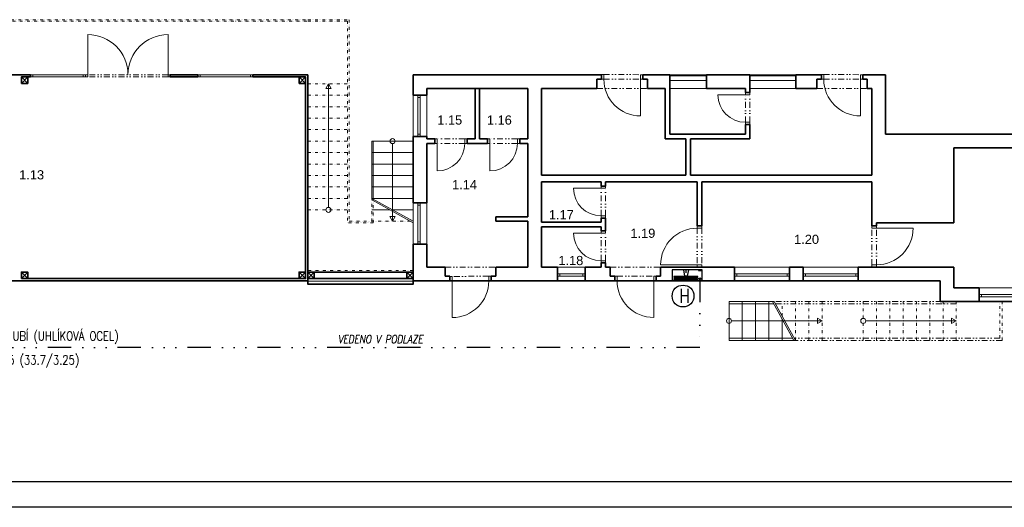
# Model space of a CAD drawing. Header units: millimetres. Extents: x -485339 to 286898, y -1189934 to 1602269.
# Tile 219 of 230: x -214480 to -192993, y 1488403 to 1499045. Entities that reach past the tile are written whole.
import ezdxf
from ezdxf.enums import TextEntityAlignment as Align

# ---------------------------------------------------------------- set-up
doc = ezdxf.new("R2010")
doc.units = ezdxf.units.MM
doc.header["$LTSCALE"] = 10
for name, pattern in [('DASHED', [19.05, 12.7, -6.35]), ('DIVIDE5', [38.1, 12.7, -6.35, 0, -6.35, 0, -6.35, 0, -6.35]), ('DĚLICÍ2', [15.875, 6.35, -3.175, 0, -3.175, 0, -3.175])]:
    doc.linetypes.add(name, pattern=pattern)
doc.layers.add('CKSLABA', color=7, linetype='Continuous')
doc.layers.add('Z-p_sv-popis', color=7, linetype='Continuous')
for name, color, linetype, lineweight in [('N_čáry_obv.plášt', 212, 'Continuous', 18), ('N_čáry_obv.plášt_obrys', 212, 'Continuous', 35), ('POPISY_L', 7, 'Continuous', 15), ('St__otvory_dveře', 40, 'Continuous', 18), ('St_otvory_okna', 40, 'Continuous', 18), ('St_plocha_místnosti', 250, 'Continuous', 18), ('St_sloupy_opláštění_půdorys', 25, 'Continuous', 35), ('St_čáry_nad', 250, 'DĚLICÍ2', 18), ('St_čáry_obrys', 5, 'Continuous', 35), ('St_čáry_plné', 250, 'Continuous', 18), ('Z-hasil', 160, 'Continuous', 25), ('Z-p_pv', 5, 'DIVIDE5', 30), ('ZTI-Popis1', 3, 'Continuous', 25)]:
    doc.layers.add(name, color=color, linetype=linetype, lineweight=lineweight)
doc.styles.add('Andy', font='arial.ttf')
doc.styles.add('SIMPLEX', font='simplex.shx', dxfattribs={"width": 0.8})
doc.styles.get("Standard").update_dxf_attribs({"font": 'simplex.shx', "width": 0.8})
doc.linetypes.add('PRERUSENI', pattern='A,60,[100,CADKON.SHX,S=2.5,R=0,X=0,Y=0],-10', length=70)
doc.linetypes.add('ZIGZAG', pattern='A,0.00254,-5.08,[131,ltypeshp.shx,S=5.08,R=0,X=-5.08,Y=0],-10.16,[131,ltypeshp.shx,S=5.08,R=180,X=5.08,Y=0],-5.08', length=20.32254)

# ---------------------------------------------------------------- blocks, each defined once
blk = doc.blocks.new('*U9182', base_point=(16306, 13095))
at = {"color": 0, "linetype": 'ByBlock', "lineweight": -2}
for p, q in [((16412, 13321), (16964, 13321)), ((16412, 13295), (16964, 13295)), ((16412, 13269), (16964, 13269)), ((16648, 13244), (16620, 13095)), ((16710, 13244), (16738, 13095))]:
    blk.add_line(p, q, dxfattribs=at)
at = {"color": 0, "linetype": 'DASHED', "lineweight": -2}
blk.add_line((16679, 13357), (16679, 13095), dxfattribs=at)
at = {"color": 0, "linetype": 'ByBlock', "lineweight": -2}
for points in [[(16306, 13095), (17006, 13095), (17006, 13357), (16306, 13357)], [(16325, 13095), (16393, 13095), (16393, 13112), (16325, 13112)]]:
    blk.add_lwpolyline(points, close=True, dxfattribs=at)
for points in [[(16412, 13346), (16965, 13346)], [(16965, 13244), (16412, 13244)]]:
    blk.add_lwpolyline(points, dxfattribs=at)
blk.add_circle((16361, 13307), 20.7, dxfattribs=at)
for centre, start, end in [((16428, 13335), 143.001, 224.0286), ((16428, 13308), 136.8763, 222.7813), ((16428, 13282), 136.7575, 222.1019), ((16428, 13256), 137.1142, 218.045), ((16950, 13335), 315.9714, 36.999), ((16950, 13308), 317.2187, 43.1237), ((16950, 13282), 317.8981, 43.2425), ((16950, 13256), 321.955, 42.8858)]:
    blk.add_arc(centre, 19.3, start, end, dxfattribs=at)

msp = doc.modelspace()

# ---------------------------------------------------------------- linework, layer by layer
at = {"layer": 'CKSLABA', "color": 3, "linetype": 'PRERUSENI', "ltscale": 5}
for p, q in [((-170544.2, 1488957.2), (-281412.7, 1488957.2)), ((-170544.2, 1488402.6), (-281412.7, 1488402.6))]:
    msp.add_line(p, q, dxfattribs=at)
at = {"layer": 'N_čáry_obv.plášt', "color": 250, "linetype": 'ZIGZAG'}
msp.add_lwpolyline([(-208192.7, 1493335), (-205892.7, 1493335)], dxfattribs=at)
at = {"layer": 'N_čáry_obv.plášt_obrys', "color": 250}
msp.add_lwpolyline([(-205892.7, 1493395), (-208192.7, 1493395), (-208192.7, 1493275), (-205892.7, 1493275)], close=True, dxfattribs=at)
at = {"layer": 'St__otvory_dveře', "color": 250, "ltscale": 2}
for points in [[(-212992.7, 1497845), (-212992.7, 1498720)], [(-211242.7, 1497845), (-211242.7, 1498720)], [(-200932.7, 1497745), (-200932.7, 1496945)], [(-196132.7, 1497745), (-196132.7, 1496945)], [(-198643.6, 1497405), (-199243.6, 1497405)], [(-205367.7, 1496345), (-205367.7, 1495745)], [(-204217.7, 1496345), (-204217.7, 1495745)], [(-201793.6, 1495365), (-202393.6, 1495365)], [(-195781.9, 1494495), (-194981.9, 1494495)], [(-201793.6, 1494385), (-202393.6, 1494385)], [(-199693.6, 1493695), (-200493.6, 1493695)], [(-205042.7, 1493343.4), (-205042.7, 1492543.4)], [(-200642.7, 1493345), (-200642.7, 1492545)]]:
    msp.add_lwpolyline(points, dxfattribs=at)
for points in [[(-213042.7, 1497845), (-212992.7, 1497845), (-212992.7, 1497795), (-213042.7, 1497795)], [(-211242.7, 1497845), (-211192.7, 1497845), (-211192.7, 1497795), (-211242.7, 1497795)], [(-201732.7, 1497745.8), (-201782.7, 1497745.8), (-201782.7, 1497845.8), (-201732.7, 1497845.8)], [(-200882.7, 1497745), (-200932.7, 1497745), (-200932.7, 1497845), (-200882.7, 1497845)], [(-196932.7, 1497745.8), (-196982.7, 1497745.8), (-196982.7, 1497845.8), (-196932.7, 1497845.8)], [(-196082.7, 1497745), (-196132.7, 1497745), (-196132.7, 1497845), (-196082.7, 1497845)], [(-198643.6, 1497455), (-198643.6, 1497405), (-198543.6, 1497405), (-198543.6, 1497455)], [(-198642.7, 1496805), (-198642.7, 1496755), (-198542.7, 1496755), (-198542.7, 1496805)], [(-205417.7, 1496345), (-205367.7, 1496345), (-205367.7, 1496445), (-205417.7, 1496445)], [(-204767.8, 1496345.8), (-204717.8, 1496345.8), (-204717.8, 1496445.8), (-204767.8, 1496445.8)], [(-204267.7, 1496345), (-204217.7, 1496345), (-204217.7, 1496445), (-204267.7, 1496445)], [(-203617.8, 1496345.8), (-203567.8, 1496345.8), (-203567.8, 1496445.8), (-203617.8, 1496445.8)], [(-201793.6, 1495415), (-201793.6, 1495365), (-201693.6, 1495365), (-201693.6, 1495415)], [(-201792.7, 1494765), (-201792.7, 1494715), (-201692.7, 1494715), (-201692.7, 1494765)], [(-201793.6, 1494435), (-201793.6, 1494385), (-201693.6, 1494385), (-201693.6, 1494435)], [(-199692.7, 1494495), (-199692.7, 1494545), (-199592.7, 1494545), (-199592.7, 1494495)], [(-195781.9, 1494545), (-195781.9, 1494495), (-195881.9, 1494495), (-195881.9, 1494545)], [(-201792.7, 1493785), (-201792.7, 1493735), (-201692.7, 1493735), (-201692.7, 1493785)], [(-199693.6, 1493645), (-199693.6, 1493695), (-199593.6, 1493695), (-199593.6, 1493645)], [(-195782.7, 1493695), (-195782.7, 1493645), (-195882.7, 1493645), (-195882.7, 1493695)], [(-205092.7, 1493343.4), (-205042.7, 1493343.4), (-205042.7, 1493443.4), (-205092.7, 1493443.4)], [(-204242.7, 1493344.2), (-204192.7, 1493344.2), (-204192.7, 1493444.2), (-204242.7, 1493444.2)], [(-201442.7, 1493345.8), (-201492.7, 1493345.8), (-201492.7, 1493445.8), (-201442.7, 1493445.8)], [(-200592.7, 1493345), (-200642.7, 1493345), (-200642.7, 1493445), (-200592.7, 1493445)]]:
    msp.add_lwpolyline(points, close=True, dxfattribs=at)
at = {"layer": 'St__otvory_dveře', "color": 250, "linetype": 'DĚLICÍ2', "ltscale": 2}
for points in [[(-211242.7, 1497845), (-212992.7, 1497845)], [(-201732.7, 1497845.8), (-200932.7, 1497845)], [(-196932.7, 1497845.8), (-196132.7, 1497845)], [(-211242.7, 1497795), (-212992.7, 1497795)], [(-201732.7, 1497745.8), (-200932.7, 1497745)], [(-196932.7, 1497745.8), (-196132.7, 1497745)], [(-198642.7, 1496805), (-198643.6, 1497405)], [(-198542.7, 1496805), (-198543.6, 1497405)], [(-204767.8, 1496445.8), (-205367.7, 1496445)], [(-204767.8, 1496345.8), (-205367.7, 1496345)], [(-203617.8, 1496445.8), (-204217.7, 1496445)], [(-203617.8, 1496345.8), (-204217.7, 1496345)], [(-201792.7, 1494765), (-201793.6, 1495365)], [(-201692.7, 1494765), (-201693.6, 1495365)], [(-199692.7, 1494495), (-199693.6, 1493695)], [(-199592.7, 1494495), (-199593.6, 1493695)], [(-195882.7, 1493695), (-195881.9, 1494495)], [(-195782.7, 1493695), (-195781.9, 1494495)], [(-201792.7, 1493785), (-201793.6, 1494385)], [(-201692.7, 1493785), (-201693.6, 1494385)], [(-204242.7, 1493444.2), (-205042.7, 1493443.4)], [(-204242.7, 1493344.2), (-205042.7, 1493343.4)], [(-201442.7, 1493445.8), (-200642.7, 1493445)], [(-201442.7, 1493345.8), (-200642.7, 1493345)]]:
    msp.add_lwpolyline(points, dxfattribs=at)
at = {"layer": 'St__otvory_dveře', "color": 250, "ltscale": 2}
for centre, radius, start, end in [((-212992.7, 1497845), 875, 0, 90), ((-211242.7, 1497845), 875, 90, 180), ((-200932.7, 1497745), 800, 180, 270), ((-196132.7, 1497745), 800, 180, 270), ((-198643.6, 1497405), 600, 180, 270), ((-205367.7, 1496345), 600, 270, 0), ((-204217.7, 1496345), 600, 270, 0), ((-201793.6, 1495365), 600, 180, 270), ((-199693.6, 1493695), 800, 90, 180), ((-195781.9, 1494495), 800, 270, 0), ((-201793.6, 1494385), 600, 180, 270), ((-205042.7, 1493343.4), 800, 270, 0), ((-200642.7, 1493345), 800, 180, 270)]:
    msp.add_arc(centre, radius, start, end, dxfattribs=at)
at = {"layer": 'St_otvory_okna', "color": 250, "ltscale": 2}
for points in [[(-214242.7, 1497795), (-213042.7, 1497795), (-213042.7, 1497845), (-214242.7, 1497845)], [(-214242.7, 1497795), (-214192.7, 1497795), (-214192.7, 1497845), (-214242.7, 1497845)], [(-213042.7, 1497795), (-213092.7, 1497795), (-213092.7, 1497845), (-213042.7, 1497845)], [(-210592.7, 1497795), (-209392.7, 1497795), (-209392.7, 1497845), (-210592.7, 1497845)], [(-210592.7, 1497795), (-210542.7, 1497795), (-210542.7, 1497845), (-210592.7, 1497845)], [(-209392.7, 1497795), (-209442.7, 1497795), (-209442.7, 1497845), (-209392.7, 1497845)], [(-205742.7, 1496495), (-205742.7, 1497395), (-205792.7, 1497395), (-205792.7, 1496495)], [(-205742.7, 1497395), (-205742.7, 1497345), (-205792.7, 1497345), (-205792.7, 1497395)], [(-205742.7, 1496495), (-205742.7, 1496545), (-205792.7, 1496545), (-205792.7, 1496495)], [(-205742.7, 1494145), (-205742.7, 1495045), (-205792.7, 1495045), (-205792.7, 1494145)], [(-205742.7, 1495045), (-205742.7, 1494995), (-205792.7, 1494995), (-205792.7, 1495045)], [(-205742.7, 1494145), (-205742.7, 1494195), (-205792.7, 1494195), (-205792.7, 1494145)], [(-202142.7, 1493495), (-202742.7, 1493495), (-202742.7, 1493445), (-202142.7, 1493445)], [(-202742.7, 1493495), (-202692.7, 1493495), (-202692.7, 1493445), (-202742.7, 1493445)], [(-202142.7, 1493495), (-202192.7, 1493495), (-202192.7, 1493445), (-202142.7, 1493445)], [(-197682.7, 1493495), (-198882.7, 1493495), (-198882.7, 1493445), (-197682.7, 1493445)], [(-198882.7, 1493495), (-198832.7, 1493495), (-198832.7, 1493445), (-198882.7, 1493445)], [(-197682.7, 1493495), (-197732.7, 1493495), (-197732.7, 1493445), (-197682.7, 1493445)], [(-196182.7, 1493495), (-197382.7, 1493495), (-197382.7, 1493445), (-196182.7, 1493445)], [(-197382.7, 1493495), (-197332.7, 1493495), (-197332.7, 1493445), (-197382.7, 1493445)], [(-196182.7, 1493495), (-196232.7, 1493495), (-196232.7, 1493445), (-196182.7, 1493445)], [(-192342.7, 1493045), (-193542.7, 1493045), (-193542.7, 1492995), (-192342.7, 1492995)], [(-193542.7, 1493045), (-193492.7, 1493045), (-193492.7, 1492995), (-193542.7, 1492995)]]:
    msp.add_lwpolyline(points, close=True, dxfattribs=at)
for points in [[(-200292.7, 1497820), (-199492.7, 1497820)], [(-200292.7, 1497720), (-199492.7, 1497720)], [(-198542.7, 1497820), (-197542.7, 1497820)], [(-198542.7, 1497720), (-197542.7, 1497720)]]:
    msp.add_lwpolyline(points, dxfattribs=at)
at = {"layer": 'St_sloupy_opláštění_půdorys', "color": 250, "ltscale": 2}
for points in [[(-214442.7, 1497655), (-214302.7, 1497655), (-214302.7, 1497795), (-214442.7, 1497795)], [(-208382.7, 1497655), (-208242.7, 1497655), (-208242.7, 1497795), (-208382.7, 1497795)], [(-214442.7, 1493395), (-214302.7, 1493395), (-214302.7, 1493535), (-214442.7, 1493535)], [(-208382.7, 1493395), (-208242.7, 1493395), (-208242.7, 1493535), (-208382.7, 1493535)], [(-208192.7, 1493395), (-208052.7, 1493395), (-208052.7, 1493535), (-208192.7, 1493535)], [(-206032.7, 1493395), (-205892.7, 1493395), (-205892.7, 1493535), (-206032.7, 1493535)]]:
    msp.add_lwpolyline(points, close=True, dxfattribs=at)
for points in [[(-214442.7, 1497795), (-214302.7, 1497655)], [(-214302.7, 1497795), (-214442.7, 1497655)], [(-208382.7, 1497795), (-208242.7, 1497655)], [(-208242.7, 1497795), (-208382.7, 1497655)], [(-214442.7, 1493535), (-214302.7, 1493395)], [(-214302.7, 1493535), (-214442.7, 1493395)], [(-208382.7, 1493535), (-208242.7, 1493395)], [(-208242.7, 1493535), (-208382.7, 1493395)], [(-208192.7, 1493535), (-208052.7, 1493395)], [(-208052.7, 1493535), (-208192.7, 1493395)], [(-206032.7, 1493535), (-205892.7, 1493395)], [(-205892.7, 1493535), (-206032.7, 1493395)]]:
    msp.add_lwpolyline(points, dxfattribs=at)
at = {"layer": 'St_čáry_nad', "color": 250}
for points in [[(-227542.7, 1497845), (-227542.7, 1499045), (-208192.7, 1499045), (-207292.7, 1499045), (-207292.7, 1494645)], [(-227512.7, 1497845), (-227512.7, 1499015), (-208192.7, 1499015), (-207322.7, 1499015), (-207322.7, 1494615)], [(-208192.7, 1497645), (-207292.7, 1497645)], [(-208192.7, 1497395), (-207292.7, 1497395)], [(-208192.7, 1497145), (-207292.7, 1497145)], [(-208192.7, 1496895), (-207292.7, 1496895)], [(-208192.7, 1496645), (-207292.7, 1496645)], [(-208192.7, 1496395), (-207292.7, 1496395)], [(-208192.7, 1496145), (-207292.7, 1496145)], [(-208192.7, 1495895), (-207292.7, 1495895)], [(-208192.7, 1495645), (-207292.7, 1495645)], [(-208192.7, 1495395), (-207292.7, 1495395)], [(-208192.7, 1495145), (-207292.7, 1495145)], [(-206792.7, 1494645), (-206792.7, 1495145)], [(-206762.7, 1494615), (-206762.7, 1495128.4)], [(-208192.7, 1494895), (-207292.7, 1494895)], [(-205954.5, 1494645), (-207292.7, 1494645)], [(-205892.7, 1493795), (-205892.7, 1494810.7)], [(-206762.7, 1494615), (-207322.7, 1494615)], [(-205892.7, 1493574.2), (-208192.7, 1493574.2)], [(-205892.7, 1493395), (-208192.7, 1493395)], [(-197840.6, 1492573.3), (-197840.6, 1492895)], [(-197550.6, 1492045), (-197550.6, 1492895)], [(-197260.6, 1492045), (-197260.6, 1492895)], [(-196970.6, 1492045), (-196970.6, 1492895)], [(-196070.6, 1492045), (-196070.6, 1492895)], [(-195780.6, 1492045), (-195780.6, 1492895)], [(-195490.6, 1492045), (-195490.6, 1492895)], [(-195200.6, 1492045), (-195200.6, 1492895)], [(-194910.6, 1492045), (-194910.6, 1492895)], [(-194620.6, 1492045), (-194620.6, 1492895)], [(-194330.6, 1492045), (-194330.6, 1492895)], [(-194040.6, 1492045), (-194040.6, 1492895)], [(-193090.6, 1492095), (-193090.6, 1492895)], [(-193040.6, 1492045), (-193040.6, 1492895)]]:
    msp.add_lwpolyline(points, dxfattribs=at)
at = {"layer": 'St_čáry_nad', "color": 250, "ltscale": 2}
for points in [[(-201882.7, 1497545), (-200782.7, 1497545)], [(-197082.7, 1497545), (-195982.7, 1497545)], [(-205192.7, 1493645), (-204092.7, 1493645)], [(-201592.7, 1493645), (-200492.7, 1493645)], [(-194040.6, 1492895), (-198017.3, 1492895)], [(-194040.6, 1492845), (-197989.9, 1492845)], [(-193090.6, 1492095), (-197578.1, 1492095)], [(-193040.6, 1492045), (-197550.6, 1492045)]]:
    msp.add_lwpolyline(points, dxfattribs=at)
at = {"layer": 'St_čáry_obrys', "color": 250}
for p, q in [((-229892.7, 1493345), (-208192.7, 1493345)), ((-208192.7, 1493345), (-208192.7, 1493395)), ((-208192.7, 1493395), (-208052.7, 1493395)), ((-208052.7, 1493535), (-206032.7, 1493535)), ((-208052.7, 1493395), (-208052.7, 1493535)), ((-206032.7, 1493535), (-206032.7, 1493395)), ((-206032.7, 1493395), (-205892.7, 1493395)), ((-205892.7, 1493395), (-205892.7, 1493345)), ((-205892.7, 1493345), (-194392.7, 1493345)), ((-194392.7, 1493345), (-194392.7, 1492895)), ((-194392.7, 1492895), (-182592.7, 1492895))]:
    msp.add_line(p, q, dxfattribs=at)
for points in [[(-214842.7, 1497845), (-214242.7, 1497845)], [(-214242.7, 1497795), (-214242.7, 1497845)], [(-211192.7, 1497795), (-211192.7, 1497845)], [(-211192.7, 1497845), (-210592.7, 1497845)], [(-210592.7, 1497795), (-210592.7, 1497845)], [(-208192.7, 1497845), (-209392.7, 1497845)], [(-209392.7, 1497795), (-209392.7, 1497845)], [(-208192.7, 1493345), (-208192.7, 1497845)], [(-214442.7, 1497795), (-214242.7, 1497795)], [(-210592.7, 1497795), (-211192.7, 1497795)], [(-208242.7, 1497795), (-209392.7, 1497795)], [(-208242.7, 1493395), (-208242.7, 1497795)], [(-208242.7, 1496418), (-208242.7, 1497795)], [(-198642.7, 1497455), (-198542.7, 1497455)], [(-198642.7, 1496755), (-198542.7, 1496755)], [(-201792.7, 1495415), (-201692.7, 1495415)], [(-201792.7, 1494715), (-201692.7, 1494715)], [(-201792.7, 1494435), (-201692.7, 1494435)], [(-202742.7, 1493645), (-202742.7, 1493345)], [(-202142.7, 1493645), (-202142.7, 1493345)], [(-201792.7, 1493735), (-201692.7, 1493735)], [(-198882.7, 1493645), (-198882.7, 1493345)], [(-197682.7, 1493645), (-197682.7, 1493345)], [(-197382.7, 1493645), (-197382.7, 1493345)], [(-196182.7, 1493645), (-196182.7, 1493345)], [(-229892.7, 1493345), (-208192.7, 1493345)], [(-214442.7, 1493395), (-208242.7, 1493395)]]:
    msp.add_lwpolyline(points, dxfattribs=at)
at = {"layer": 'St_čáry_obrys', "color": 250, "ltscale": 2}
for points in [[(-201782.7, 1497845), (-205892.7, 1497845)], [(-205892.7, 1497395), (-205892.7, 1497845)], [(-201782.7, 1497743.4), (-201782.7, 1497845)], [(-200292.7, 1497845), (-200882.7, 1497845)], [(-200882.7, 1497745), (-200882.7, 1497845)], [(-200882.7, 1497745), (-200882.7, 1497843.4)], [(-200292.7, 1496545), (-200292.7, 1497845)], [(-198542.7, 1497845), (-199492.7, 1497845)], [(-199492.7, 1497545), (-199492.7, 1497845)], [(-198542.7, 1497455), (-198542.7, 1497845)], [(-196982.7, 1497845), (-197542.7, 1497845)], [(-197542.7, 1497545), (-197542.7, 1497845)], [(-196982.7, 1497743.4), (-196982.7, 1497845)], [(-195582.7, 1497845), (-196082.7, 1497845)], [(-196082.7, 1497743.4), (-196082.7, 1497843.4)], [(-196082.7, 1497743.4), (-196082.7, 1497843.4)], [(-195582.7, 1496545), (-195582.7, 1497845)], [(-201882.7, 1497745), (-201782.7, 1497745)], [(-201882.7, 1497745), (-201882.7, 1497545)], [(-200782.7, 1497745), (-200882.7, 1497745)], [(-200782.7, 1497745), (-200782.7, 1497545)], [(-197082.7, 1497745), (-197082.7, 1497545)], [(-197082.7, 1497745), (-196982.7, 1497745)], [(-195982.7, 1497745), (-196082.7, 1497745)], [(-195982.7, 1497745), (-195982.7, 1497545)], [(-203392.7, 1497545), (-205592.7, 1497545)], [(-205592.7, 1497395), (-205592.7, 1497545)], [(-204542.7, 1497545), (-205592.7, 1497545)], [(-204542.7, 1496445), (-204542.7, 1497545)], [(-203392.7, 1497545), (-204442.7, 1497545)], [(-204442.7, 1496445), (-204442.7, 1497545)], [(-203392.7, 1496445), (-203392.7, 1497545)], [(-203092.7, 1495655), (-203092.7, 1497545)], [(-201882.7, 1497545), (-203092.7, 1497545)], [(-200392.7, 1497545), (-200782.7, 1497545)], [(-200392.7, 1496445), (-200392.7, 1497545)], [(-198642.7, 1497545), (-199492.7, 1497545)], [(-198642.7, 1497455), (-198642.7, 1497545)], [(-197082.7, 1497545), (-197542.7, 1497545)], [(-195882.7, 1497545), (-195982.7, 1497545)], [(-195882.7, 1495655), (-195882.7, 1497545)], [(-205892.7, 1497395), (-205592.7, 1497395)], [(-198642.7, 1496545), (-198642.7, 1496755)], [(-198542.7, 1496445), (-198542.7, 1496755)], [(-205892.7, 1495045), (-205892.7, 1496495)], [(-205892.7, 1496495), (-205592.7, 1496495)], [(-205592.7, 1496445), (-205592.7, 1496495)], [(-205417.7, 1496445), (-205592.7, 1496445)], [(-205592.7, 1495045), (-205592.7, 1496345)], [(-205417.7, 1496345), (-205592.7, 1496345)], [(-205417.7, 1496445), (-205417.7, 1496345)], [(-204542.7, 1496445), (-204717.7, 1496445)], [(-204717.7, 1496445), (-204717.7, 1496345)], [(-204267.7, 1496345), (-204717.7, 1496345)], [(-204267.7, 1496445), (-204442.7, 1496445)], [(-204267.7, 1496445), (-204267.7, 1496345)], [(-203392.7, 1496445), (-203567.7, 1496445)], [(-203567.7, 1496445), (-203567.7, 1496345)], [(-203392.7, 1496345), (-203567.7, 1496345)], [(-203392.7, 1494745), (-203392.7, 1496345)], [(-199942.7, 1496445), (-200392.7, 1496445)], [(-198642.7, 1496545), (-200292.7, 1496545)], [(-199942.7, 1495655), (-199942.7, 1496445)], [(-199842.7, 1495655), (-199842.7, 1496445)], [(-198542.7, 1496445), (-199842.7, 1496445)], [(-184892.7, 1496545), (-195582.7, 1496545)], [(-186742.7, 1496245), (-194092.7, 1496245)], [(-194092.7, 1494615), (-194092.7, 1496245)], [(-199942.7, 1495655), (-203092.7, 1495655)], [(-203092.7, 1494625), (-203092.7, 1495505)], [(-201792.7, 1495505), (-203092.7, 1495505)], [(-201792.7, 1495415), (-201792.7, 1495505)], [(-201692.7, 1495415), (-201692.7, 1495505)], [(-199692.7, 1495505), (-201692.7, 1495505)], [(-195882.7, 1495655), (-199842.7, 1495655)], [(-199692.7, 1494545), (-199692.7, 1495505)], [(-195882.7, 1495505), (-199592.7, 1495505)], [(-199592.7, 1494545), (-199592.7, 1495505)], [(-195882.7, 1494545), (-195882.7, 1495505)], [(-205892.7, 1495045), (-205592.7, 1495045)], [(-203392.7, 1494745), (-204092.7, 1494745)], [(-204092.7, 1494645), (-204092.7, 1494745)], [(-203392.7, 1494645), (-204092.7, 1494645)], [(-203392.7, 1493645), (-203392.7, 1494645)], [(-203092.7, 1494625), (-201792.7, 1494625)], [(-201792.7, 1494625), (-201792.7, 1494715)], [(-201692.7, 1494435), (-201692.7, 1494715)], [(-203092.7, 1493645), (-203092.7, 1494525)], [(-203092.7, 1494525), (-201792.7, 1494525)], [(-201792.7, 1494435), (-201792.7, 1494525)], [(-199592.7, 1494545), (-199692.7, 1494545)], [(-195782.7, 1494545), (-195882.7, 1494545)], [(-194092.7, 1494615), (-195782.7, 1494615)], [(-195782.7, 1494545), (-195782.7, 1494615)], [(-205892.7, 1493345), (-205892.7, 1494145)], [(-205892.7, 1494145), (-205592.7, 1494145)], [(-205592.7, 1493645), (-205592.7, 1494145)], [(-205592.7, 1493645), (-205192.7, 1493645)], [(-205192.7, 1493445), (-205192.7, 1493645)], [(-204092.7, 1493445), (-204092.7, 1493645)], [(-203392.7, 1493645), (-204092.7, 1493645)], [(-202742.7, 1493645), (-203092.7, 1493645)], [(-201792.7, 1493645), (-202142.7, 1493645)], [(-201792.7, 1493645), (-201792.7, 1493735)], [(-201692.7, 1493645), (-201692.7, 1493735)], [(-201592.7, 1493645), (-201692.7, 1493645)], [(-201592.7, 1493445), (-201592.7, 1493645)], [(-198882.7, 1493645), (-200492.7, 1493645)], [(-200492.7, 1493445), (-200492.7, 1493645)], [(-197382.7, 1493645), (-197682.7, 1493645)], [(-194092.7, 1493645), (-196182.7, 1493645)], [(-194092.7, 1493645), (-194092.7, 1493195)], [(-205892.7, 1493345), (-205092.7, 1493345)], [(-205192.7, 1493445), (-205092.7, 1493445)], [(-205092.7, 1493345), (-205092.7, 1493445)], [(-205092.7, 1493345), (-205092.7, 1493345), (-205092.7, 1493345)], [(-204192.7, 1493345), (-204192.7, 1493445)], [(-204092.7, 1493445), (-204192.7, 1493445)], [(-204192.7, 1493345), (-202742.7, 1493345)], [(-202142.7, 1493345), (-201492.7, 1493345)], [(-201592.7, 1493445), (-201492.7, 1493445)], [(-201492.7, 1493345), (-201492.7, 1493445)], [(-200592.7, 1493345), (-200592.7, 1493445)], [(-200492.7, 1493445), (-200592.7, 1493445)], [(-200592.7, 1493345), (-198882.7, 1493345)], [(-197682.7, 1493345), (-197382.7, 1493345)], [(-196182.7, 1493345), (-194392.7, 1493345)], [(-194392.7, 1493345), (-194392.7, 1492895.5)], [(-193542.7, 1493195), (-194092.7, 1493195)], [(-193542.7, 1492895), (-193542.7, 1493195)], [(-193542.7, 1492895), (-194392.7, 1492895)]]:
    msp.add_lwpolyline(points, dxfattribs=at)
at = {"layer": 'St_čáry_plné', "color": 250}
for p, q in [((-202742.7, 1493645), (-202142.7, 1493645)), ((-198882.7, 1493645), (-197682.7, 1493645)), ((-197382.7, 1493645), (-196182.7, 1493645)), ((-202742.7, 1493345), (-202142.7, 1493345)), ((-198882.7, 1493345), (-197682.7, 1493345)), ((-197382.7, 1493345), (-196182.7, 1493345)), ((-193542.7, 1493195), (-192342.7, 1493195)), ((-193542.7, 1492895), (-192342.7, 1492895))]:
    msp.add_line(p, q, dxfattribs=at)
at = {"layer": 'St_čáry_plné', "color": 250, "ltscale": 2}
for points in [[(-200292.7, 1497845), (-199492.7, 1497845)], [(-198542.7, 1497845), (-197542.7, 1497845)], [(-207742.7, 1494949.6), (-207742.7, 1497645)], [(-199492.7, 1497545), (-200292.7, 1497545)], [(-197542.7, 1497545), (-198542.7, 1497545)], [(-206342.7, 1496340.5), (-206342.7, 1494645)], [(-198946.1, 1492470), (-196970.6, 1492470)], [(-196016.1, 1492470), (-194040.6, 1492470)]]:
    msp.add_lwpolyline(points, dxfattribs=at)
for points in [[(-207742.7, 1497645), (-207801.3, 1497543.6), (-207684.2, 1497543.6)], [(-206342.7, 1494645), (-206401.3, 1494746.5), (-206284.2, 1494746.5)], [(-196970.6, 1492470), (-197072.1, 1492411.5), (-197072.1, 1492528.6)], [(-194040.6, 1492470), (-194142.1, 1492411.5), (-194142.1, 1492528.6)]]:
    msp.add_lwpolyline(points, close=True, dxfattribs=at)
at = {"layer": 'St_čáry_plné', "color": 250}
for points in [[(-205892.7, 1497395), (-205892.7, 1496495)], [(-205592.7, 1497395), (-205592.7, 1496495)], [(-205892.7, 1494810.7), (-205892.7, 1496595)], [(-206792.7, 1495145), (-206792.7, 1496395)], [(-205892.7, 1496395), (-206792.7, 1496395)], [(-206762.7, 1495128.4), (-206762.7, 1496395)], [(-205892.7, 1496145), (-206792.7, 1496145)], [(-205892.7, 1495895), (-206792.7, 1495895)], [(-205892.7, 1495645), (-206792.7, 1495645)], [(-205892.7, 1495395), (-206792.7, 1495395)], [(-205892.7, 1495145), (-206792.7, 1495145)], [(-206792.7, 1495145), (-205892.7, 1494645)], [(-206792.7, 1495110.7), (-205892.7, 1494610.7)], [(-206404.5, 1494895), (-206792.7, 1494895)], [(-205892.7, 1494895), (-206342.7, 1494895)], [(-205892.7, 1495045), (-205892.7, 1494145)], [(-205592.7, 1495045), (-205592.7, 1494145)], [(-198017.3, 1492895), (-199000.6, 1492895)], [(-199000.6, 1492045), (-199000.6, 1492895)], [(-198024.1, 1492845), (-199000.6, 1492845)], [(-198710.6, 1492045), (-198710.6, 1492895)], [(-198420.6, 1492045), (-198420.6, 1492895)], [(-198130.6, 1492045), (-198130.6, 1492895)], [(-198051.5, 1492895), (-197584.9, 1492045)], [(-198017.3, 1492895), (-197550.6, 1492045)], [(-197840.6, 1492045), (-197840.6, 1492510.9)], [(-197612.3, 1492095), (-199000.6, 1492095)], [(-197550.6, 1492045), (-199000.6, 1492045)]]:
    msp.add_lwpolyline(points, dxfattribs=at)
at = {"layer": 'St_čáry_plné', "color": 250, "ltscale": 2}
for centre in [(-206342.7, 1496395), (-207742.7, 1494895), (-199000.6, 1492470), (-196070.6, 1492470)]:
    msp.add_circle(centre, 54.6, dxfattribs=at)
at = {"layer": 'Z-p_pv', "ltscale": 4}
for p, q in [((-199639.4, 1493391.5), (-199639.4, 1491891.5)), ((-199639.4, 1491891.5), (-220002.7, 1491891.5))]:
    msp.add_line(p, q, dxfattribs=at)
at = {"layer": 'ZTI-Popis1', "color": 1, "lineweight": 30}
msp.add_circle((-200003.7, 1493013.8), 238.3, dxfattribs=at)

# ---------------------------------------------------------------- block references
at = {"layer": 'Z-hasil', "color": 4, "xscale": 0.9285714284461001, "yscale": 0.9285714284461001, "zscale": 0.9285714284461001, "rotation": 180}
msp.add_blockref('*U9182', (-199588.1, 1493588.3), dxfattribs=at)

# ---------------------------------------------------------------- texts
at = {"layer": 'POPISY_L', "color": 0, "lineweight": 15, "style": 'SIMPLEX', "oblique": 10, "width": 0.8}
msp.add_text('VEDENO V PODLAZE', height=175, dxfattribs=at).set_placement((-207534.5, 1491984.4))
at = {"layer": 'St_plocha_místnosti', "color": 250, "ltscale": 2, "style": 'Andy'}
for s, p in [('1.15', (-205367, 1496755)), ('1.16', (-204283.5, 1496755)), ('1.13', (-214490.8, 1495559.2)), ('1.14', (-205044.8, 1495344.3)), ('1.17', (-202932, 1494688.3)), ('1.19', (-201152.6, 1494283.9)), ('1.20', (-197579.6, 1494151.3)), ('1.18', (-202724.1, 1493689))]:
    msp.add_text(s, height=200, dxfattribs=at).set_placement(p)
at = {"layer": 'Z-p_sv-popis', "width": 0.8}
for s, p in [('OCELOVÉ POTRUBÍ (UHLÍKOVÁ OCEL)', (-216241.9, 1492140.7)), ('DN25 (33.7/3.25)', (-215161.5, 1491619.4))]:
    msp.add_text(s, height=200, dxfattribs=at).set_placement(p, align=Align.MIDDLE_LEFT)
at = {"layer": 'ZTI-Popis1', "color": 1, "lineweight": 30, "width": 0.8}
msp.add_text('H', height=300, dxfattribs=at).set_placement((-200085.8, 1492868.9))

doc.saveas('drawing.dxf')
